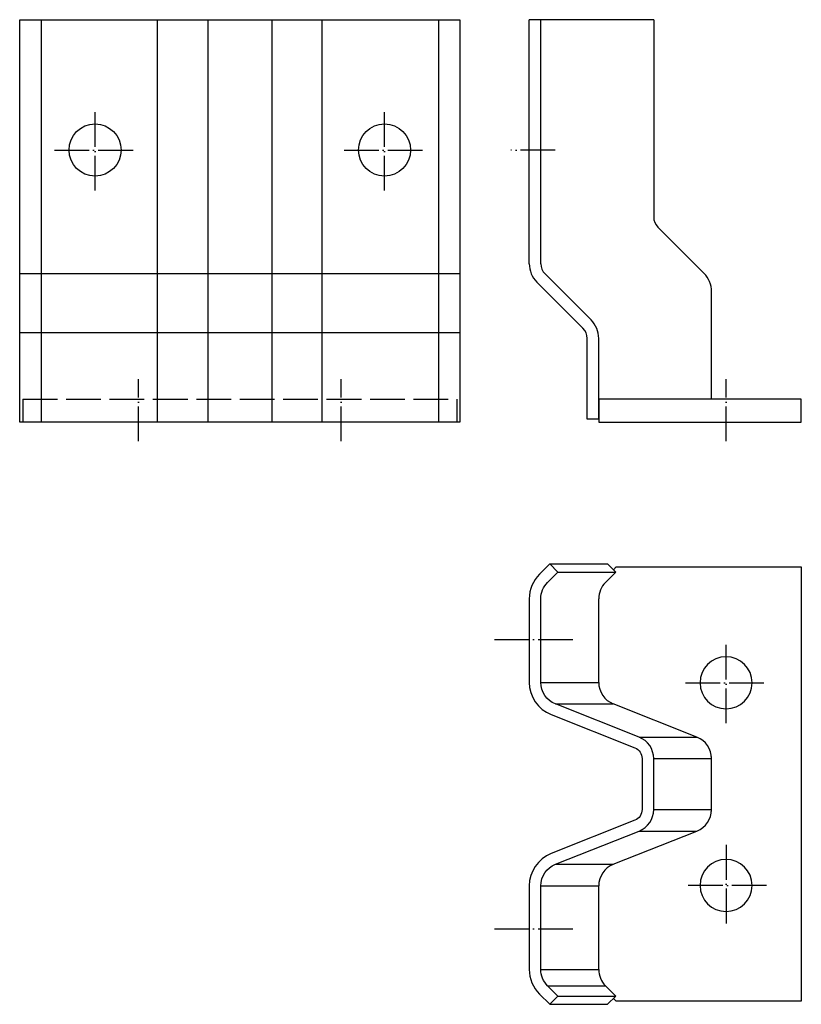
# Model space of a CAD drawing. Extents: x -110 to 160, y 48 to 388.
import ezdxf

# ---------------------------------------------------------------- set-up
doc = ezdxf.new("R2010")
doc.units = 0
doc.header["$LTSCALE"] = 100
doc.header["$MEASUREMENT"] = 0
doc.linetypes.add('ACAD_ISO02W100', pattern=[15, 12, -3])
doc.linetypes.add('ACAD_ISO04W100', pattern=[30, 24, -3, 0, -3])
doc.layers.add('SBE_pschuh', color=7, linetype='CONTINUOUS')

msp = doc.modelspace()

# ---------------------------------------------------------------- linework, layer by layer
at = {"layer": 'SBE_pschuh'}
for p, q in [((-109.91, 249.14), (-109.91, 388.14)), ((-109.91, 388.14), (42.19, 388.14)), ((-102.46, 388.14), (-102.46, 249.14)), ((-62.26, 249.14), (-62.26, 388.14)), ((-44.89, 388.14), (-44.89, 249.14)), ((-22.83, 388.14), (-22.83, 249.14)), ((-5.45, 249.14), (-5.45, 388.14)), ((34.74, 388.14), (34.74, 249.14)), ((42.19, 388.14), (42.19, 249.14)), ((42.19, 300.43), (-109.91, 300.43)), ((42.19, 279.99), (-109.91, 279.99)), ((42.19, 249.14), (-109.91, 249.14)), ((73.21, 200.2), (93.21, 200.2)), ((76.04, 197.37), (96.04, 197.37)), ((92.48, 193.81), (96.04, 197.37)), ((96.04, 197.37), (93.21, 200.2)), ((90.14, 159.29), (90.14, 188.15)), ((70.14, 159.29), (90.14, 159.29)), ((75.19, 151.85), (95.19, 151.85)), ((124.1, 140.36), (95.19, 151.85)), ((104.1, 140.36), (124.1, 140.36)), ((109.14, 132.93), (129.14, 132.93)), ((129.14, 115.36), (129.14, 132.93)), ((109.14, 115.36), (129.14, 115.36)), ((95.19, 96.44), (124.1, 107.93)), ((104.1, 107.93), (124.1, 107.93)), ((75.19, 96.44), (95.19, 96.44)), ((70.14, 89), (90.14, 89)), ((90.14, 60.14), (90.14, 89)), ((70.14, 60.14), (90.14, 60.14)), ((72.48, 54.48), (92.48, 54.48)), ((96.04, 50.92), (92.48, 54.48)), ((73.21, 48.09), (93.21, 48.09)), ((76.04, 50.92), (96.04, 50.92)), ((93.21, 48.09), (96.04, 50.92))]:
    msp.add_line(p, q, dxfattribs=at)
at = {"layer": 'SBE_pschuh', "color": 255}
for p, q in [((109.14, 388.14), (66.14, 388.14)), ((66.14, 303.87), (66.14, 388.14)), ((70.14, 303.87), (70.14, 388.14)), ((109.14, 388.14), (109.14, 320.03)), ((126.5, 300.59), (110.61, 316.49)), ((87.5, 284.44), (71.61, 300.34)), ((84.68, 281.61), (68.78, 297.51)), ((129.14, 257.14), (129.14, 294.23)), ((86.14, 250.14), (86.14, 278.07)), ((90.14, 250.14), (90.14, 278.07)), ((90.14, 257.14), (90.14, 249.14)), ((160.14, 257.14), (90.14, 257.14)), ((160.14, 249.14), (160.14, 257.14)), ((90.14, 250.14), (86.14, 250.14)), ((90.14, 249.14), (160.14, 249.14))]:
    msp.add_line(p, q, dxfattribs=at)
at = {"layer": 'SBE_pschuh', "color": 1, "linetype": 'ACAD_ISO04W100', "ltscale": 0.005}
for p, q in [((-83.86, 329.14), (-83.86, 357.14)), ((16.14, 329.14), (16.14, 357.14)), ((-97.86, 343.14), (-69.86, 343.14)), ((2.14, 343.14), (30.14, 343.14)), ((75.13, 343.14), (59.83, 343.14)), ((-68.86, 242.56), (-68.86, 264.05)), ((1.14, 242.56), (1.14, 264.05)), ((134.14, 242.56), (134.14, 264.05)), ((54.14, 174.14), (82.14, 174.14)), ((134.14, 145.14), (134.14, 173.14)), ((120.14, 159.14), (148.14, 159.14)), ((134.14, 103.14), (134.14, 75.14)), ((148.14, 89.14), (120.14, 89.14)), ((54.14, 74.14), (82.14, 74.14))]:
    msp.add_line(p, q, dxfattribs=at)
at = {"layer": 'SBE_pschuh', "linetype": 'ACAD_ISO02W100', "ltscale": 0.01}
for p, q in [((-108.86, 257.14), (41.14, 257.14)), ((-108.86, 257.14), (-108.86, 249.14)), ((41.14, 257.14), (41.14, 249.14))]:
    msp.add_line(p, q, dxfattribs=at)
at = {"layer": 'SBE_pschuh', "extrusion": (0, 0, -1)}
for p, q in [((95.21, 198.2), (96.16, 199.14)), ((96.16, 199.14), (160.14, 199.14)), ((160.14, 199.14), (160.14, 49.14)), ((129.14, 114.64), (129.14, 133.65)), ((96.16, 49.14), (95.21, 50.09)), ((160.14, 49.14), (96.16, 49.14))]:
    msp.add_line(p, q, dxfattribs=at)
at = {"layer": 'SBE_pschuh'}
msp.add_lwpolyline([(102.62, 111.64), (73.71, 100.15, 0.307284), (66.14, 89), (66.14, 60.14, 0.198912), (69.66, 51.65), (73.21, 48.09), (76.04, 50.92), (72.48, 54.48, -0.198912), (70.14, 60.14), (70.14, 89, -0.307284), (75.19, 96.44), (104.1, 107.93, 0.307284), (109.14, 115.36), (109.14, 132.93, 0.307284), (104.1, 140.36), (75.19, 151.85, -0.307284), (70.14, 159.29), (70.14, 188.15, -0.198912), (72.48, 193.81), (76.04, 197.37), (73.21, 200.2), (69.66, 196.64, 0.198912), (66.14, 188.15), (66.14, 159.29, 0.307284), (73.71, 148.14), (102.62, 136.65, -0.307284), (105.14, 132.93), (105.14, 115.36, -0.307284)], format="xyb", close=True, dxfattribs=at)
for centre in [(-83.86, 343.14), (16.14, 343.14)]:
    msp.add_circle(centre, 9, dxfattribs=at)
at = {"layer": 'SBE_pschuh', "extrusion": (0, 0, -1)}
for centre in [(-134.14, 159.14), (-134.14, 89.14)]:
    msp.add_circle(centre, 9, dxfattribs=at)
at = {"layer": 'SBE_pschuh', "color": 255}
for centre, radius, start, end in [((114.14, 320.03), 5, 180, 225), ((75.14, 303.87), 9, 180, 225), ((75.14, 303.87), 5, 180, 225), ((120.14, 294.23), 9, 0, 45), ((81.14, 278.07), 9, 0, 45), ((81.14, 278.07), 5, 0, 45)]:
    msp.add_arc(centre, radius, start, end, dxfattribs=at)
at = {"layer": 'SBE_pschuh'}
for centre, start, end in [((98.14, 188.15), 135, 180), ((98.14, 159.29), 180, 248.3254), ((121.14, 132.93), 0, 68.3254), ((121.14, 115.36), 291.6746, 360), ((98.14, 89), 111.6746, 180), ((98.14, 60.14), 180, 225)]:
    msp.add_arc(centre, 8, start, end, dxfattribs=at)

doc.saveas('drawing.dxf')
